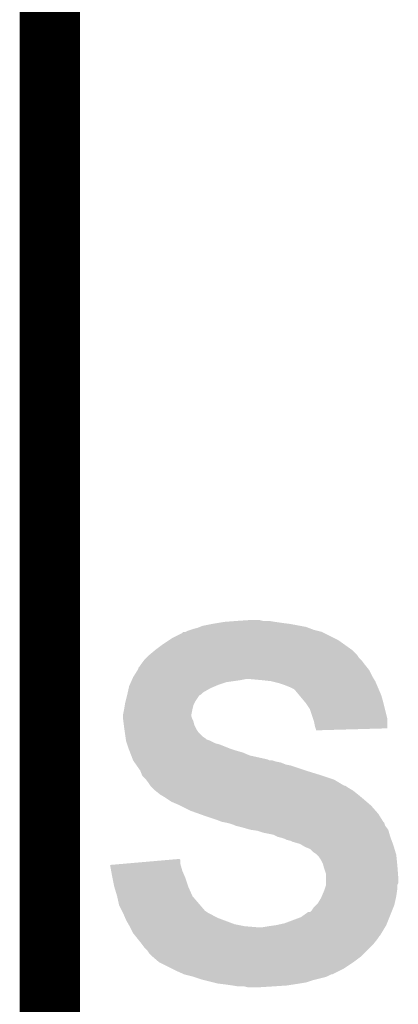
# Model space of a CAD drawing. Extents: x -0.05 to 0.95, y -0.15 to 2.1.
# Tile 22 of 38: x 0.112 to 0.1497, y 1.4526 to 1.5507. Entities that reach past the tile are written whole.
import ezdxf

# ---------------------------------------------------------------- set-up
doc = ezdxf.new("R2010")
doc.units = 0
doc.layers.add('PAC1811_CLICK_V100A_GKO', color=5, linetype='CONTINUOUS')
doc.layers.add('PAC1811_CLICK_V100A_GTO', color=14, linetype='CONTINUOUS')

msp = doc.modelspace()

# ---------------------------------------------------------------- linework, layer by layer
at = {"layer": 'PAC1811_CLICK_V100A_GKO', "const_width": 0.006}
msp.add_lwpolyline([(0.115, 1), (0.115, 2.055)], dxfattribs=at)
at = {"layer": 'PAC1811_CLICK_V100A_GTO'}
for points in [[(0.129, 1.4899), (0.1293, 1.49), (0.1413, 1.4899), (0.141034, 1.49)], [(0.1293, 1.49), (0.1297, 1.4901), (0.141034, 1.49), (0.140766, 1.4901)], [(0.1297, 1.4901), (0.12995, 1.4902), (0.140766, 1.4901), (0.1405, 1.4902)], [(0.12995, 1.4902), (0.1302, 1.4903), (0.1405, 1.4902), (0.139966, 1.4903)], [(0.1302, 1.4903), (0.1312, 1.4905), (0.139966, 1.4903), (0.1389, 1.4905)], [(0.1312, 1.4905), (0.1318, 1.4906), (0.1389, 1.4905), (0.1381, 1.4906)], [(0.1318, 1.4906), (0.1324, 1.4907), (0.1381, 1.4906), (0.1374, 1.4907)], [(0.1324, 1.4907), (0.1337, 1.4908), (0.1374, 1.4907), (0.1368, 1.4908)], [(0.1337, 1.4908), (0.1352, 1.4909), (0.1362, 1.4908), (0.1358, 1.4909)], [(0.1269, 1.4889), (0.1272, 1.4891), (0.1437, 1.4889), (0.1433, 1.4891)], [(0.1272, 1.4891), (0.1282, 1.4896), (0.1433, 1.4891), (0.1423, 1.4896)], [(0.1282, 1.4896), (0.1283, 1.4897), (0.1423, 1.4896), (0.1421, 1.4897)], [(0.1285, 1.4897), (0.1287, 1.4898), (0.1421, 1.4897), (0.1417, 1.4898)], [(0.1287, 1.4898), (0.129, 1.4899), (0.1417, 1.4898), (0.1413, 1.4899)], [(0.1255, 1.4879), (0.1263, 1.4885), (0.1451, 1.4879), (0.14426, 1.4885)], [(0.1263, 1.4885), (0.1269, 1.4889), (0.14426, 1.4885), (0.1437, 1.4889)], [(0.1244, 1.4869), (0.1246, 1.4871), (0.146, 1.4869), (0.1458, 1.4871)], [(0.1246, 1.4871), (0.1249, 1.4874), (0.1458, 1.4871), (0.1456, 1.4874)], [(0.1249, 1.4874), (0.1255, 1.4879), (0.1456, 1.4874), (0.1451, 1.4879)], [(0.1238, 1.4861), (0.1239, 1.4862), (0.14664, 1.4861), (0.14656, 1.4862)], [(0.1238, 1.486), (0.1238, 1.4861), (0.14672, 1.486), (0.14664, 1.4861)], [(0.1239, 1.4862), (0.124033, 1.4864), (0.14656, 1.4862), (0.1464, 1.4864)], [(0.124033, 1.4864), (0.1241, 1.4865), (0.1464, 1.4864), (0.146325, 1.4865)], [(0.1241, 1.4865), (0.124325, 1.4868), (0.146325, 1.4865), (0.1461, 1.4868)], [(0.124325, 1.4868), (0.1244, 1.4869), (0.1461, 1.4868), (0.146, 1.4869)], [(0.123211, 1.485), (0.1233, 1.4852), (0.14728, 1.485), (0.14716, 1.4852)], [(0.1233, 1.4852), (0.123363, 1.4853), (0.14716, 1.4852), (0.1471, 1.4853)], [(0.123363, 1.4853), (0.123737, 1.4859), (0.1471, 1.4853), (0.1468, 1.4859)], [(0.123737, 1.4859), (0.1238, 1.486), (0.1468, 1.4859), (0.14672, 1.486)], [(0.122767, 1.4837), (0.122856, 1.4841), (0.1303, 1.4837), (0.131, 1.4841)], [(0.122856, 1.4841), (0.1229, 1.4843), (0.131, 1.4841), (0.131467, 1.4843)], [(0.1229, 1.4843), (0.122944, 1.4844), (0.131467, 1.4843), (0.1317, 1.4844)], [(0.122944, 1.4844), (0.123078, 1.4847), (0.1317, 1.4844), (0.1326, 1.4847)], [(0.123078, 1.4847), (0.123167, 1.4849), (0.1326, 1.4847), (0.134, 1.4849)], [(0.123167, 1.4849), (0.123211, 1.485), (0.134, 1.4849), (0.1345, 1.485)], [(0.1361, 1.4849), (0.135, 1.485), (0.14734, 1.4849), (0.14728, 1.485)], [(0.137, 1.4848), (0.1361, 1.4849), (0.1474, 1.4848), (0.14734, 1.4849)], [(0.1378, 1.4846), (0.137, 1.4848), (0.147486, 1.4846), (0.1474, 1.4848)], [(0.1384, 1.4844), (0.1378, 1.4846), (0.147571, 1.4844), (0.147486, 1.4846)], [(0.1389, 1.4842), (0.1384, 1.4844), (0.147657, 1.4842), (0.147571, 1.4844)], [(0.1393, 1.484), (0.1389, 1.4842), (0.147743, 1.484), (0.147657, 1.4842)], [(0.12255, 1.4828), (0.1227, 1.4834), (0.1295, 1.4828), (0.1299, 1.4834)], [(0.1227, 1.4834), (0.122722, 1.4835), (0.1299, 1.4834), (0.1301, 1.4835)], [(0.122722, 1.4835), (0.122767, 1.4837), (0.1301, 1.4835), (0.1303, 1.4837)], [(0.1395, 1.4838), (0.1393, 1.484), (0.147829, 1.4838), (0.147743, 1.484)], [(0.139833, 1.4834), (0.1395, 1.4838), (0.148, 1.4834), (0.147829, 1.4838)], [(0.140417, 1.4827), (0.139833, 1.4834), (0.1482, 1.4827), (0.148, 1.4834)], [(0.1224, 1.482), (0.122467, 1.4824), (0.1292, 1.482), (0.1293, 1.4824)], [(0.122467, 1.4824), (0.1225, 1.4826), (0.1293, 1.4824), (0.1294, 1.4826)], [(0.1225, 1.4826), (0.12255, 1.4828), (0.1294, 1.4826), (0.1295, 1.4828)], [(0.1405, 1.4826), (0.140417, 1.4827), (0.148225, 1.4826), (0.1482, 1.4827)], [(0.1409, 1.482), (0.1405, 1.4826), (0.148375, 1.482), (0.148225, 1.4826)], [(0.1223, 1.4815), (0.1224, 1.482), (0.1291, 1.4815), (0.1292, 1.482)], [(0.1223, 1.4813), (0.1223, 1.4815), (0.1291, 1.4813), (0.1291, 1.4815)], [(0.1223, 1.481), (0.1223, 1.4813), (0.1292, 1.481), (0.1291, 1.4813)], [(0.1412, 1.4811), (0.1409, 1.482), (0.1486, 1.4811), (0.148375, 1.482)], [(0.122325, 1.4808), (0.1223, 1.481), (0.1293, 1.4808), (0.1292, 1.481)], [(0.122375, 1.4804), (0.122325, 1.4808), (0.1294, 1.4804), (0.1293, 1.4808)], [(0.1224, 1.4802), (0.122375, 1.4804), (0.1295, 1.4802), (0.1294, 1.4804)], [(0.122429, 1.48), (0.1224, 1.4802), (0.1296, 1.48), (0.1295, 1.4802)], [(0.1413, 1.4808), (0.1412, 1.4811), (0.1486, 1.4808), (0.1486, 1.4811)], [(0.1414, 1.4803), (0.1413, 1.4808), (0.148599, 1.4803), (0.1486, 1.4808)], [(0.141467, 1.4801), (0.1414, 1.4803), (0.148599, 1.4801), (0.148599, 1.4803)], [(0.122471, 1.4797), (0.122429, 1.48), (0.1298, 1.4797), (0.1296, 1.48)], [(0.122529, 1.4793), (0.122471, 1.4797), (0.1302, 1.4793), (0.1298, 1.4797)], [(0.122557, 1.4791), (0.122529, 1.4793), (0.1305, 1.4791), (0.1302, 1.4793)], [(0.1415, 1.48), (0.141467, 1.4801), (0.145037, 1.48), (0.148599, 1.4801)], [(0.1415, 1.479901), (0.1415, 1.48), (0.1415, 1.479901), (0.145037, 1.48)], [(0.122571, 1.479), (0.122557, 1.4791), (0.1306, 1.479), (0.1305, 1.4791)], [(0.122586, 1.4789), (0.122571, 1.479), (0.1309, 1.4789), (0.1306, 1.479)], [(0.1226, 1.4788), (0.122586, 1.4789), (0.1311, 1.4788), (0.1309, 1.4789)], [(0.122667, 1.4786), (0.1226, 1.4788), (0.1315, 1.4786), (0.1311, 1.4788)], [(0.1227, 1.4785), (0.122667, 1.4786), (0.1319, 1.4785), (0.1315, 1.4786)], [(0.1228, 1.4782), (0.1227, 1.4785), (0.13265, 1.4782), (0.1319, 1.4785)], [(0.122839, 1.4781), (0.1228, 1.4782), (0.1329, 1.4781), (0.13265, 1.4782)], [(0.122915, 1.4779), (0.122839, 1.4781), (0.1335, 1.4779), (0.1329, 1.4781)], [(0.122992, 1.4777), (0.122915, 1.4779), (0.1342, 1.4777), (0.1335, 1.4779)], [(0.123108, 1.4774), (0.122992, 1.4777), (0.1349, 1.4774), (0.1342, 1.4777)], [(0.123262, 1.477), (0.123108, 1.4774), (0.1367, 1.477), (0.1349, 1.4774)], [(0.1233, 1.4769), (0.123262, 1.477), (0.1369, 1.4769), (0.1367, 1.477)], [(0.12337, 1.4768), (0.1233, 1.4769), (0.1375, 1.4768), (0.1372, 1.4769)], [(0.1233, 1.4769), (0.1233, 1.4769), (0.1372, 1.4769), (0.1369, 1.4769)], [(0.12344, 1.4767), (0.12337, 1.4768), (0.138, 1.4767), (0.1375, 1.4768)], [(0.12358, 1.4765), (0.12344, 1.4767), (0.1385, 1.4765), (0.138, 1.4767)], [(0.12365, 1.4764), (0.12358, 1.4765), (0.139, 1.4764), (0.1385, 1.4765)], [(0.124, 1.4759), (0.12365, 1.4764), (0.1405, 1.4759), (0.139, 1.4764)], [(0.12404, 1.4758), (0.124, 1.4759), (0.1408, 1.4758), (0.1405, 1.4759)], [(0.1242, 1.4754), (0.12404, 1.4758), (0.142099, 1.4754), (0.1408, 1.4758)], [(0.1245, 1.4751), (0.1242, 1.4754), (0.143, 1.4751), (0.1421, 1.4754)], [(0.1242, 1.4754), (0.1242, 1.4754), (0.1421, 1.4754), (0.142099, 1.4754)], [(0.124575, 1.475), (0.1245, 1.4751), (0.1433, 1.475), (0.143, 1.4751)], [(0.1248, 1.4747), (0.124575, 1.475), (0.1438, 1.4747), (0.1433, 1.475)], [(0.125, 1.4744), (0.1248, 1.4747), (0.1443, 1.4744), (0.1438, 1.4747)], [(0.1252, 1.4742), (0.125, 1.4744), (0.1447, 1.4742), (0.1444, 1.4744)], [(0.125, 1.4744), (0.125, 1.4744), (0.1444, 1.4744), (0.1443, 1.4744)], [(0.1255, 1.4739), (0.1252, 1.4742), (0.1452, 1.4739), (0.1447, 1.4742)], [(0.126, 1.4735), (0.1255, 1.4739), (0.1457, 1.4735), (0.1452, 1.4739)], [(0.1265, 1.4732), (0.126, 1.4735), (0.14606, 1.4732), (0.1457, 1.4735)], [(0.1268, 1.473), (0.1265, 1.4732), (0.1463, 1.473), (0.14606, 1.4732)], [(0.1271, 1.4728), (0.1268, 1.473), (0.146533, 1.4728), (0.1463, 1.473)], [(0.1278, 1.4725), (0.1271, 1.4728), (0.146884, 1.4725), (0.146533, 1.4728)], [(0.128, 1.4724), (0.1278, 1.4725), (0.147, 1.4724), (0.146884, 1.4725)], [(0.129, 1.4719), (0.128, 1.4724), (0.147438, 1.4719), (0.147, 1.4724)], [(0.12984, 1.4716), (0.129, 1.4719), (0.1477, 1.4716), (0.147438, 1.4719)], [(0.1304, 1.4714), (0.12984, 1.4716), (0.147825, 1.4714), (0.1477, 1.4716)], [(0.1316, 1.471), (0.1304, 1.4714), (0.148075, 1.471), (0.147825, 1.4714)], [(0.1321, 1.4708), (0.1316, 1.471), (0.1482, 1.4708), (0.148075, 1.471)], [(0.1326, 1.4707), (0.132101, 1.4708), (0.1483, 1.4707), (0.1482, 1.4708)], [(0.133, 1.4706), (0.132601, 1.4707), (0.148333, 1.4706), (0.1483, 1.4707)], [(0.1333, 1.4705), (0.133, 1.4706), (0.148367, 1.4705), (0.148333, 1.4706)], [(0.1335, 1.4704), (0.1333, 1.4705), (0.1484, 1.4704), (0.148367, 1.4705)], [(0.1343, 1.4702), (0.1335, 1.4704), (0.14855, 1.4702), (0.1484, 1.4704)], [(0.135, 1.47), (0.1343, 1.4702), (0.1487, 1.47), (0.14855, 1.4702)], [(0.1357, 1.4699), (0.135, 1.47), (0.148729, 1.4699), (0.1487, 1.47)], [(0.1363, 1.4697), (0.1357, 1.4699), (0.148786, 1.4697), (0.148729, 1.4699)], [(0.1373, 1.4695), (0.1363, 1.4697), (0.148843, 1.4695), (0.148786, 1.4697)], [(0.1377, 1.4693), (0.1373, 1.4695), (0.1489, 1.4693), (0.148843, 1.4695)], [(0.1381, 1.4692), (0.1377, 1.4693), (0.148938, 1.4692), (0.1489, 1.4693)], [(0.1384, 1.4691), (0.1381, 1.4692), (0.148975, 1.4691), (0.148938, 1.4692)], [(0.1386, 1.469), (0.1384, 1.4691), (0.149012, 1.469), (0.148975, 1.4691)], [(0.139, 1.4689), (0.1386, 1.469), (0.14905, 1.4689), (0.149012, 1.469)], [(0.1392, 1.4688), (0.139, 1.4689), (0.149088, 1.4688), (0.14905, 1.4689)], [(0.1399, 1.4686), (0.1392, 1.4688), (0.149163, 1.4686), (0.149088, 1.4688)], [(0.140067, 1.4685), (0.1399, 1.4686), (0.1492, 1.4685), (0.149163, 1.4686)], [(0.1404, 1.4683), (0.140067, 1.4685), (0.14926, 1.4683), (0.1492, 1.4685)], [(0.1409, 1.4681), (0.1404, 1.4683), (0.14932, 1.4681), (0.14926, 1.4683)], [(0.1412, 1.4678), (0.1409, 1.4681), (0.14941, 1.4678), (0.14932, 1.4681)], [(0.1415, 1.4676), (0.1412, 1.4678), (0.14947, 1.4676), (0.14941, 1.4678)], [(0.1416, 1.4675), (0.1415, 1.4676), (0.1495, 1.4675), (0.14947, 1.4676)], [(0.1418, 1.4673), (0.1416, 1.4675), (0.14952, 1.4673), (0.1495, 1.4675)], [(0.121001, 1.4665), (0.122149, 1.4666), (0.128029, 1.4665), (0.128, 1.4666)], [(0.121109, 1.4659), (0.121001, 1.4665), (0.1282, 1.4659), (0.128029, 1.4665)], [(0.122149, 1.4666), (0.12675, 1.467), (0.128, 1.4666), (0.128, 1.467)], [(0.12675, 1.467), (0.1279, 1.4671), (0.128, 1.467), (0.1279, 1.4671)], [(0.142, 1.467), (0.1418, 1.4673), (0.14955, 1.467), (0.14952, 1.4673)], [(0.1422, 1.4666), (0.142, 1.467), (0.14959, 1.4666), (0.14955, 1.467)], [(0.142225, 1.4665), (0.1422, 1.4666), (0.1496, 1.4665), (0.14959, 1.4666)], [(0.1423, 1.4662), (0.142225, 1.4665), (0.149623, 1.4662), (0.1496, 1.4665)], [(0.1212, 1.4654), (0.121109, 1.4659), (0.128414, 1.4654), (0.1282, 1.4659)], [(0.1425, 1.4656), (0.1423, 1.4662), (0.149669, 1.4656), (0.149623, 1.4662)], [(0.1425, 1.4652), (0.1425, 1.4656), (0.1497, 1.4652), (0.149669, 1.4656)], [(0.12124, 1.4652), (0.1212, 1.4654), (0.1285, 1.4652), (0.128414, 1.4654)], [(0.1214, 1.4644), (0.12124, 1.4652), (0.128767, 1.4644), (0.1285, 1.4652)], [(0.142367, 1.4641), (0.1425, 1.4645), (0.1496, 1.4641), (0.1496, 1.4645)], [(0.1425, 1.4647), (0.1425, 1.4652), (0.1497, 1.4647), (0.1497, 1.4652)], [(0.1425, 1.4645), (0.1425, 1.4647), (0.1496, 1.4645), (0.1497, 1.4647)], [(0.12143, 1.4643), (0.1214, 1.4644), (0.1288, 1.4643), (0.128767, 1.4644)], [(0.1217, 1.4634), (0.12143, 1.4643), (0.1292, 1.4634), (0.1288, 1.4643)], [(0.142086, 1.4634), (0.1423, 1.4639), (0.1495, 1.4634), (0.149571, 1.4639)], [(0.1423, 1.4639), (0.142367, 1.4641), (0.149571, 1.4639), (0.1496, 1.4641)], [(0.1219, 1.4625), (0.1217, 1.4634), (0.129971, 1.4625), (0.1292, 1.4634)], [(0.1415, 1.4625), (0.1417, 1.4627), (0.1493, 1.4625), (0.149344, 1.4627)], [(0.1417, 1.4627), (0.142, 1.4632), (0.149344, 1.4627), (0.149455, 1.4632)], [(0.142, 1.4632), (0.142086, 1.4634), (0.149455, 1.4632), (0.1495, 1.4634)], [(0.12215, 1.462), (0.1219, 1.4625), (0.1304, 1.462), (0.129971, 1.4625)], [(0.1222, 1.4619), (0.12215, 1.462), (0.1305, 1.4619), (0.1304, 1.462)], [(0.1223, 1.4617), (0.1222, 1.4619), (0.1308, 1.4617), (0.1305, 1.4619)], [(0.122514, 1.4612), (0.1223, 1.4617), (0.1318, 1.4612), (0.1308, 1.4617)], [(0.14, 1.4613), (0.1407, 1.4618), (0.14882, 1.4613), (0.14902, 1.4618)], [(0.1409, 1.4618), (0.1411, 1.462), (0.14902, 1.4618), (0.1491, 1.462)], [(0.1411, 1.462), (0.1413, 1.4623), (0.1491, 1.462), (0.14922, 1.4623)], [(0.1413, 1.4623), (0.1415, 1.4625), (0.14922, 1.4623), (0.1493, 1.4625)], [(0.1226, 1.461), (0.122514, 1.4612), (0.132333, 1.461), (0.1318, 1.4612)], [(0.122829, 1.4606), (0.1226, 1.461), (0.1334, 1.4606), (0.132333, 1.461)], [(0.122943, 1.4604), (0.122829, 1.4606), (0.1344, 1.4604), (0.1334, 1.4606)], [(0.1375, 1.4605), (0.1384, 1.4607), (0.1485, 1.4605), (0.14858, 1.4607)], [(0.1384, 1.4607), (0.14, 1.4613), (0.14858, 1.4607), (0.14882, 1.4613)], [(0.123, 1.4603), (0.122943, 1.4604), (0.1356, 1.4603), (0.1344, 1.4604)], [(0.1233, 1.4597), (0.123, 1.4603), (0.14802, 1.4597), (0.14838, 1.4603)], [(0.12346, 1.4595), (0.1233, 1.4597), (0.1479, 1.4595), (0.14802, 1.4597)], [(0.1362, 1.4603), (0.1368, 1.4604), (0.14838, 1.4603), (0.14844, 1.4604)], [(0.1368, 1.4604), (0.137499, 1.4605), (0.14844, 1.4604), (0.1485, 1.4605)], [(0.12354, 1.4594), (0.12346, 1.4595), (0.1478, 1.4594), (0.1479, 1.4595)], [(0.12378, 1.4591), (0.12354, 1.4594), (0.1476, 1.4591), (0.1478, 1.4594)], [(0.1241, 1.4587), (0.12378, 1.4591), (0.14728, 1.4587), (0.1476, 1.4591)], [(0.124175, 1.4586), (0.1241, 1.4587), (0.1472, 1.4586), (0.14728, 1.4587)], [(0.1244, 1.4583), (0.124175, 1.4586), (0.1469, 1.4583), (0.1472, 1.4586)], [(0.1247, 1.458), (0.1244, 1.4583), (0.1466, 1.458), (0.1469, 1.4583)], [(0.1249, 1.4577), (0.1247, 1.458), (0.1463, 1.4577), (0.1466, 1.458)], [(0.1252, 1.4574), (0.1249, 1.4577), (0.146, 1.4574), (0.1463, 1.4577)], [(0.1259, 1.4568), (0.1252, 1.4574), (0.1452, 1.4568), (0.146, 1.4574)], [(0.1271, 1.4562), (0.1259, 1.4568), (0.1443, 1.4562), (0.1452, 1.4568)], [(0.1275, 1.456), (0.1271, 1.4562), (0.1439, 1.456), (0.1443, 1.4562)], [(0.1284, 1.4556), (0.1275, 1.456), (0.1431, 1.4556), (0.1439, 1.456)], [(0.1292, 1.4554), (0.1284, 1.4556), (0.1426, 1.4554), (0.143, 1.4556)], [(0.1284, 1.4556), (0.1284, 1.4556), (0.143, 1.4556), (0.1431, 1.4556)], [(0.1295, 1.4553), (0.1292, 1.4554), (0.1423, 1.4553), (0.1426, 1.4554)], [(0.1301, 1.4551), (0.1295, 1.4553), (0.1415, 1.4551), (0.1423, 1.4553)], [(0.1305, 1.455), (0.1301, 1.4551), (0.1411, 1.455), (0.1415, 1.4551)], [(0.1313, 1.4548), (0.1305, 1.455), (0.1405, 1.4548), (0.1411, 1.455)], [(0.1317, 1.4547), (0.1313, 1.4548), (0.1399, 1.4547), (0.1405, 1.4548)], [(0.1325, 1.4546), (0.1317, 1.4547), (0.13925, 1.4546), (0.1399, 1.4547)], [(0.1332, 1.4545), (0.1325, 1.4546), (0.1386, 1.4545), (0.13925, 1.4546)], [(0.1338, 1.4544), (0.1332, 1.4545), (0.1371, 1.4544), (0.1386, 1.4545)], [(0.1348, 1.4543), (0.1344, 1.4544), (0.1355, 1.4543), (0.1371, 1.4544)]]:
    msp.add_solid(points, dxfattribs=at)

doc.saveas('drawing.dxf')
